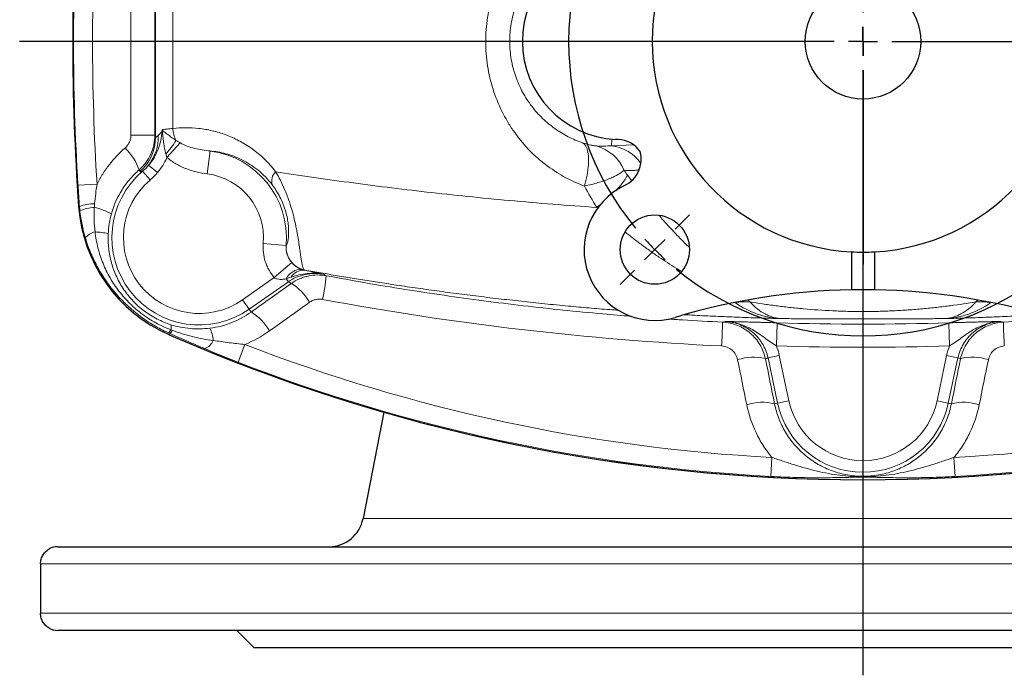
# Model space of a CAD drawing. Header units: millimetres. Extents: x -342 to 561, y -507 to 471.
# Tile 1 of 15: x -340 to -169, y -507 to -393. Entities that reach past the tile are written whole.
import ezdxf

# ---------------------------------------------------------------- set-up
doc = ezdxf.new("R2010")
doc.units = ezdxf.units.MM
doc.layers.add('FORMAT', color=7, linetype='Continuous')

# ---------------------------------------------------------------- blocks, each defined once
blk = doc.blocks.new('SW_CENTERMARKSYMBOL_2')
at = {"layer": 'FORMAT', "color": 0}
for p, q in [((0, 0), (0, 2.5)), ((-5, 0), (-146.1, 0)), ((0, 0), (-2.5, 0)), ((0, 0), (0, -2.5)), ((0, 0), (2.5, 0)), ((5, 0), (142.64, 0)), ((0, -5), (0, -109.77))]:
    blk.add_line(p, q, dxfattribs=at)
blk = doc.blocks.new('SW_CENTERMARKSYMBOL_3')
at = {"layer": 'FORMAT', "color": 0}
for p, q in [((-75.66, 3.54), (-78.14, 6.01)), ((3.54, 3.54), (6.01, 6.01)), ((-72.12, 0), (-73.89, 1.77)), ((-36.06, -31.06), (-36.06, 2.5)), ((0, 0), (1.77, 1.77)), ((-72.12, 0), (-70.36, -1.77)), ((0, 0), (-1.77, -1.77)), ((-68.59, -3.54), (-66.11, -6.01)), ((-3.54, -3.54), (-6.01, -6.01)), ((-36.06, -36.06), (-36.06, -33.56)), ((-41.06, -36.06), (-74.62, -36.06)), ((-36.06, -36.06), (-38.56, -36.06)), ((-36.06, -36.06), (-36.06, -38.56)), ((-36.06, -36.06), (-33.56, -36.06)), ((-31.06, -36.06), (2.5, -36.06)), ((-36.06, -41.06), (-36.06, -74.62)), ((-68.59, -68.59), (-66.11, -66.11)), ((-3.54, -68.59), (-6.01, -66.11)), ((-72.12, -72.12), (-70.36, -70.36)), ((0, -72.12), (-1.77, -70.36)), ((-72.12, -72.12), (-73.89, -73.89)), ((0, -72.12), (1.77, -73.89)), ((-75.66, -75.66), (-78.14, -78.14)), ((3.54, -75.66), (6.01, -78.14))]:
    blk.add_line(p, q, dxfattribs=at)
for start, end in [(50.6172, 129.3828), (132.1914, 135), (45, 47.8086), (135, 137.8086), (42.1914, 45), (140.6172, 219.3828), (320.6172, 39.3828), (222.1914, 225), (315, 317.8086), (225, 227.8086), (312.1914, 315), (230.6172, 309.3828)]:
    blk.add_arc((-36.06, -36.06), 51, start, end, dxfattribs=at)

msp = doc.modelspace()

# ---------------------------------------------------------------- linework, layer by layer
at = {"color": 8, "linetype": 'Continuous', "lineweight": 18}
for p, q in [((-316.55, -413.38), (-316.55, -380.16)), ((-313.54, -381.68), (-313.54, -411.85)), ((-312.28, -414.33), (-314.55, -416.86)), ((-237.55, -414.84), (-237.45, -413.7)), ((-307.09, -415.75), (-307.59, -419.72)), ((-237.55, -414.84), (-233.75, -414.69)), ((-319.22, -419.33), (-319.37, -419.02)), ((-318.76, -419.25), (-317.47, -420.77)), ((-317.72, -418.22), (-316.2, -419.5)), ((-234.76, -419.95), (-234.04, -420.94)), ((-326.66, -421.47), (-329.96, -421.68)), ((-329.85, -425.35), (-329.7, -425.34)), ((-329.85, -425.35), (-329.85, -425.35)), ((-239.93, -425.64), (-240.05, -425.52)), ((-293.89, -432.1), (-297.87, -431.75)), ((-293.89, -432.1), (-293.88, -432.1)), ((-292.93, -435.06), (-295.95, -437.68)), ((-290.67, -436.37), (-290.75, -436.4)), ((-301.44, -441.52), (-295.95, -437.68)), ((-293.51, -438.41), (-293.88, -437.88)), ((-287.43, -437.1), (-286.94, -437.36)), ((-293.51, -438.41), (-300.29, -443.15)), ((-300.29, -443.15), (-301.44, -441.52)), ((-213.87, -441.55), (-213.54, -441.9)), ((-174.05, -441.55), (-174.39, -441.9)), ((-300.29, -443.15), (-299.95, -443.64)), ((-216.09, -441.99), (-216.12, -441.97)), ((-218.29, -445.39), (-217.87, -445.26)), ((-208.97, -449.51), (-208.86, -445.51)), ((-178.96, -449.51), (-179.07, -445.51)), ((-169.64, -445.39), (-170.06, -445.26)), ((-314.14, -447.58), (-314.04, -447.36)), ((-314.14, -447.59), (-314.14, -447.58)), ((-301.05, -449.25), (-302.24, -452.33)), ((-210.42, -451.59), (-208.46, -451.17)), ((-208.75, -459.41), (-210.42, -451.59)), ((-208.46, -451.17), (-206.8, -459)), ((-179.47, -451.17), (-181.13, -459)), ((-177.51, -451.59), (-179.47, -451.17)), ((-179.18, -459.41), (-177.51, -451.59)), ((-208.75, -459.41), (-209.28, -459.52)), ((-208.75, -459.41), (-206.8, -459)), ((-179.18, -459.41), (-181.13, -459)), ((-179.18, -459.41), (-178.65, -459.52)), ((-209.73, -468.82), (-209.91, -472.11)), ((-178.2, -468.82), (-178.02, -472.11)), ((-193.97, -472.16), (-193.97, -472.22)), ((-107.35, -479.41), (-280.58, -479.41)), ((-51.47, -487.27), (-336.46, -487.27)), ((-336.46, -495.77), (-51.47, -495.77))]:
    msp.add_line(p, q, dxfattribs=at)
at = {"color": 7, "linetype": 'Continuous', "lineweight": 25}
for p, q in [((-236.37, -413.77), (-236.85, -413.75)), ((-195.97, -433.21), (-195.97, -439.79)), ((-193.97, -433.27), (-193.97, -439.77)), ((-191.97, -433.21), (-191.97, -439.79)), ((-276.99, -460.98), (-280.58, -479.41)), ((-333.47, -484.27), (-54.47, -484.27)), ((-336.46, -487.27), (-336.46, -495.77)), ((-54.47, -498.77), (-333.47, -498.77)), ((-302.47, -498.77), (-299.47, -501.77)), ((-88.47, -501.77), (-299.47, -501.77))]:
    msp.add_line(p, q, dxfattribs=at)
at = {"color": 8, "linetype": 'Continuous', "lineweight": 18, "flags": 128}
for points in [[(-316.66, -413.04), (-316.64, -413.11), (-316.55, -413.38)], [(-242.23, -421.82), (-242.1, -421.34), (-241.97, -420.86), (-241.86, -420.39), (-241.76, -419.92), (-241.68, -419.46), (-241.61, -419.01), (-241.56, -418.57), (-241.52, -418.14), (-241.5, -417.73), (-241.49, -417.33), (-241.5, -416.95), (-241.52, -416.59), (-241.56, -416.26), (-241.61, -415.94), (-241.68, -415.65), (-241.76, -415.38), (-241.86, -415.13), (-241.97, -414.92), (-242.09, -414.73), (-242.23, -414.57), (-242.37, -414.44), (-242.53, -414.33)], [(-239.54, -425.11), (-239.59, -425.15), (-240.05, -425.52)]]:
    msp.add_lwpolyline(points, dxfattribs=at)
at = {"color": 7, "linetype": 'Continuous', "lineweight": 25}
for centre, radius in [((-193.97, -396.77), 10), ((-230.03, -432.83), 6)]:
    msp.add_circle(centre, radius, dxfattribs=at)
for centre, radius, start, end in [((-193.97, -396.77), 36.5, 93.1411, 266.8589), ((-193.97, -396.77), 36.5, 273.1411, 86.8589), ((69.43, -396.77), 400.31, 175.9053, 184.0947), ((-235.97, -396.77), 17, 93, 267), ((-236.63, -418.76), 5, 36.1056, 87), ((-237.39, -417.23), 5, 295.2501, 16.3985), ((-230.03, -432.83), 12.25, 115.2501, 286.7602), ((-303.61, -423.47), 26.31, 184.0947, 246.4115), ((-193.97, -396.77), 36.5, 266.8589, 270), ((-193.97, -396.77), 36.5, 270, 273.1411), ((-193.97, -552.58), 112.81, 91.0159, 106.7602), ((-193.97, -552.58), 112.81, 90, 91.0159), ((-193.97, -552.58), 112.81, 88.9841, 90), ((-193.97, -552.58), 112.81, 73.2398, 88.9841), ((-193.97, -172.37), 300.31, 246.4115, 270), ((-193.97, -172.37), 300.31, 270, 293.5885), ((-286.47, -478.27), 6, 270, 349), ((-333.47, -487.27), 3, 90, 120.0294), ((-333.47, -495.77), 3, 240.0029, 270)]:
    msp.add_arc(centre, radius, start, end, dxfattribs=at)
at = {"color": 8, "linetype": 'Continuous', "lineweight": 18}
for centre, radius, start, end in [((69.43, -396.77), 400.31, 175.9053, 184.0947), ((69.43, -396.77), 400.17, 176.431, 183.569), ((69.43, -396.77), 396.87, 176.431, 183.569), ((-308.46, -411.61), 5.08, 182.6855, 206.957), ((-319.95, -553.41), 140.41, 88.6565, 90.3426), ((-324.54, -413.37), 7.99, 311.7818, 359.9304), ((-323.82, -413.45), 7.74, 322.0045, 2.6917), ((-324.54, -407.17), 13.37, 317.0344, 329.7049), ((-328.45, -422.2), 9.62, 19.3441, 46.3851), ((-308.97, -430.77), 15.13, 354.96, 82.902), ((-242.08, -421.93), 7.3, 22.8034, 74.7893), ((-238.42, -422.12), 7.33, 35.2119, 83.1466), ((-308.97, -430.77), 15.12, 130.3894, 305), ((-294.13, -420.95), 2.27, 134.6346, 198.4498), ((-308.97, -430.77), 13.12, 130.3894, 305), ((-308.97, -430.77), 11.14, 354.96, 82.902), ((-244.58, -414.55), 11.21, 313.9098, 331.1957), ((-303.61, -423.47), 26.31, 184.0947, 246.4115), ((-326.85, -433.88), 9, 91.4815, 108.4466), ((-326.8, -432.62), 7.11, 92.7253, 113.511), ((-330.26, -438.6), 13.45, 63.0691, 76.5811), ((-326.4, -432.59), 2.89, 102.2516, 142.3465), ((-327.23, -440.19), 10.42, 76.0811, 88.7972), ((-289.89, -432.45), 4, 174.9895, 258.8991), ((-291.37, -439.04), 2.76, 85.1823, 155.2976), ((-290.91, -438.88), 2.49, 86.316, 148.96), ((-326.15, -433.37), 39.41, 348.1612, 354.1869), ((-297.84, -446.51), 9.21, 29.6646, 58.2455), ((-214.48, -451.13), 9.28, 84.233, 100.0431), ((-173.45, -451.13), 9.28, 79.9569, 95.767), ((-304.74, -451.43), 9.15, 29.6043, 58.4653), ((-315.36, -446.04), 1.6, 311.0636, 335.4694), ((-315.36, -446.05), 1.86, 315.0336, 336.337), ((-315.39, -446.25), 1.56, 343.1087, 15.6003), ((-312.87, -449.18), 6.38, 5.7269, 25.5377), ((-364.5, -441.63), 146.26, 356.9091, 358.5277), ((-193.97, 58.73), 504.46, 268.3085, 271.6915), ((-23.43, -441.63), 146.26, 181.4723, 183.0909), ((-193.97, -172.37), 300.31, 246.4115, 293.5885), ((-308.78, -447.65), 2.43, 287.8825, 338.3993), ((-193.97, -172.37), 296.87, 248.8565, 266.9556), ((-193.97, 58.73), 508.46, 268.3085, 271.6915), ((-193.97, -172.37), 296.87, 273.0444, 291.1435), ((-212.98, -460.05), 8.6, 75.7679, 108.3342), ((-174.95, -460.05), 8.6, 71.6658, 104.2321), ((-193.97, -172.37), 300.17, 248.8565, 266.9556), ((-193.97, -172.37), 300.17, 273.0444, 291.1435), ((-211.4, -467.85), 8.59, 75.733, 108.352), ((-193.97, -456.27), 15.12, 192, 348), ((-193.97, -456.27), 13.12, 192, 348), ((-176.53, -467.85), 8.59, 71.648, 104.267)]:
    msp.add_arc(centre, radius, start, end, dxfattribs=at)
for centre, major_axis, ratio, start_param, end_param in [((-303.56, -395.72), (12.98, 17.67), 0.038842, 3.357565, 3.512946), ((-114.04, -55.41), (-253.72, 362.35), 0.942905, 2.067502, 2.06885), ((-358.08, 23.85), (516.21, 109.72), 0.942905, 4.797982, 4.798877), ((-29.85, 23.85), (516.21, -109.72), 0.942905, 4.625901, 4.626796)]:
    msp.add_ellipse(centre, major_axis=major_axis, ratio=ratio, start_param=start_param, end_param=end_param, dxfattribs=at)
for points, knots in [([(-242.23, -421.82), (-243.46, -421.37), (-244.64, -420.83), (-246.9, -419.57), (-247.99, -418.86), (-249.54, -417.66), (-250.05, -417.24), (-251.03, -416.35), (-251.51, -415.89), (-252.87, -414.46), (-253.7, -413.43), (-254.85, -411.79), (-255.21, -411.23), (-255.9, -410.06), (-256.22, -409.46), (-257.13, -407.62), (-257.64, -406.36), (-258.46, -403.75), (-258.78, -402.41), (-259.11, -400.33), (-259.19, -399.63), (-259.3, -398.23), (-259.33, -397.53), (-259.33, -395.41), (-259.23, -394.01), (-258.8, -391.23), (-258.49, -389.88), (-257.67, -387.26), (-257.16, -385.99), (-256.26, -384.14), (-255.93, -383.54), (-255.25, -382.37), (-254.89, -381.81), (-253.74, -380.16), (-252.91, -379.13), (-251.53, -377.67), (-251.05, -377.21), (-250.08, -376.32), (-249.58, -375.9), (-248.03, -374.7), (-246.94, -373.99), (-245.23, -373.03), (-244.64, -372.74), (-243.45, -372.19), (-242.85, -371.95), (-242.23, -371.72)], [0, 0, 0, 0, 0.0625, 0.0625, 0.125, 0.125, 0.15625, 0.15625, 0.1875, 0.1875, 0.25, 0.25, 0.28125, 0.28125, 0.3125, 0.3125, 0.375, 0.375, 0.4375, 0.4375, 0.46875, 0.46875, 0.5, 0.5, 0.5625, 0.5625, 0.625, 0.625, 0.6875, 0.6875, 0.71875, 0.71875, 0.75, 0.75, 0.8125, 0.8125, 0.84375, 0.84375, 0.875, 0.875, 0.9375, 0.9375, 0.96875, 0.96875, 1, 1, 1, 1]), ([(-242.53, -379.2), (-242.96, -379.35), (-243.39, -379.51), (-244.23, -379.87), (-244.64, -380.06), (-245.86, -380.68), (-246.63, -381.16), (-248.12, -382.21), (-248.83, -382.8), (-250.18, -384.1), (-250.8, -384.81), (-251.96, -386.32), (-252.48, -387.13), (-253.19, -388.43), (-253.4, -388.88), (-253.8, -389.79), (-253.99, -390.25), (-254.48, -391.67), (-254.73, -392.66), (-255.08, -394.71), (-255.17, -395.75), (-255.17, -397.33), (-255.14, -397.85), (-255.05, -398.89), (-254.98, -399.41), (-254.72, -400.94), (-254.46, -401.92), (-253.8, -403.81), (-253.4, -404.72), (-252.69, -406.02), (-252.44, -406.44), (-251.91, -407.25), (-251.63, -407.64), (-250.77, -408.77), (-250.15, -409.46), (-248.81, -410.75), (-248.09, -411.34), (-246.6, -412.4), (-245.83, -412.87), (-244.23, -413.69), (-243.39, -414.04), (-242.53, -414.33)], [0, 0, 0, 0, 0.03125, 0.03125, 0.0625, 0.0625, 0.125, 0.125, 0.1875, 0.1875, 0.25, 0.25, 0.3125, 0.3125, 0.34375, 0.34375, 0.375, 0.375, 0.4375, 0.4375, 0.5, 0.5, 0.53125, 0.53125, 0.5625, 0.5625, 0.625, 0.625, 0.6875, 0.6875, 0.71875, 0.71875, 0.75, 0.75, 0.8125, 0.8125, 0.875, 0.875, 0.9375, 0.9375, 1, 1, 1, 1]), ([(-317.72, -418.22), (-317.37, -417.81), (-317.06, -417.38), (-316.51, -416.45), (-316.27, -415.98), (-315.88, -414.99), (-315.73, -414.48), (-315.5, -413.43), (-315.43, -412.9), (-315.4, -412.37)], [0, 0, 0, 0, 0.25, 0.25, 0.5, 0.5, 0.75, 0.75, 1, 1, 1, 1]), ([(-314.75, -416.28), (-314.85, -415.95), (-314.93, -415.6), (-315.04, -414.92), (-315.09, -414.58), (-315.17, -413.9), (-315.21, -413.56), (-315.27, -413.05), (-315.29, -412.88), (-315.32, -412.63), (-315.33, -412.54), (-315.35, -412.37), (-315.36, -412.28), (-315.37, -412.2)], [0, 0, 0, 0, 0.25, 0.25, 0.5, 0.5, 0.75, 0.75, 0.875, 0.875, 0.9375, 0.9375, 1, 1, 1, 1]), ([(-315.27, -412.05), (-315.28, -412.06), (-315.29, -412.07), (-315.31, -412.1), (-315.31, -412.11), (-315.32, -412.13), (-315.32, -412.14), (-315.32, -412.17), (-315.32, -412.17), (-315.31, -412.2), (-315.3, -412.21), (-315.26, -412.26), (-315.22, -412.29), (-315.11, -412.38), (-315.03, -412.45), (-314.78, -412.64), (-314.59, -412.78), (-314.19, -413.07), (-313.97, -413.23), (-313.51, -413.56), (-313.25, -413.73), (-312.99, -413.92)], [0, 0, 0, 0, 0.015625, 0.015625, 0.03125, 0.03125, 0.039063, 0.039063, 0.046875, 0.046875, 0.0625, 0.0625, 0.125, 0.125, 0.25, 0.25, 0.5, 0.5, 0.75, 0.75, 1, 1, 1, 1]), ([(-315.27, -412.05), (-315.04, -412.02), (-314.78, -411.98), (-314.2, -411.91), (-313.88, -411.88), (-313.54, -411.85)], [0, 0, 0, 0, 0.5, 0.5, 1, 1, 1, 1]), ([(-313.54, -411.85), (-312.06, -411.68), (-310.55, -411.67), (-308.24, -411.93), (-307.47, -412.06), (-305.92, -412.43), (-305.14, -412.66), (-303.6, -413.23), (-302.84, -413.57), (-301.69, -414.17), (-301.31, -414.39), (-300.56, -414.85), (-300.18, -415.1), (-299.08, -415.9), (-298.36, -416.49), (-296.99, -417.8), (-296.34, -418.53), (-295.72, -419.34)], [0, 0, 0, 0, 0.25, 0.25, 0.375, 0.375, 0.5, 0.5, 0.625, 0.625, 0.6875, 0.6875, 0.75, 0.75, 0.875, 0.875, 1, 1, 1, 1]), ([(-321.81, -415.24), (-321.65, -415.1), (-321.51, -414.94), (-321.25, -414.6), (-321.15, -414.42), (-320.97, -414.04), (-320.91, -413.84), (-320.82, -413.42), (-320.79, -413.22), (-320.79, -413)], [0, 0, 0, 0, 0.25, 0.25, 0.5, 0.5, 0.75, 0.75, 1, 1, 1, 1]), ([(-316.66, -413.04), (-316.66, -413.61), (-316.72, -414.16), (-316.96, -415.26), (-317.14, -415.81), (-317.6, -416.83), (-317.88, -417.31), (-318.39, -417.99), (-318.57, -418.21), (-318.95, -418.63), (-319.15, -418.83), (-319.37, -419.02)], [0, 0, 0, 0, 0.25, 0.25, 0.5, 0.5, 0.75, 0.75, 0.875, 0.875, 1, 1, 1, 1]), ([(-316.55, -413.38), (-316.54, -413.43), (-316.5, -413.42), (-316.34, -413.32), (-316.23, -413.22), (-316.09, -413.09)], [0, 0, 0, 0, 0.5, 0.5, 1, 1, 1, 1]), ([(-312.28, -414.33), (-311.89, -414.57), (-311.47, -414.76), (-310.61, -415.07), (-310.18, -415.2), (-308.87, -415.52), (-307.98, -415.65), (-307.09, -415.75)], [0, 0, 0, 0, 0.25, 0.25, 0.5, 0.5, 1, 1, 1, 1]), ([(-242.53, -414.33), (-241.99, -414.52), (-241.5, -414.65), (-240.89, -414.78), (-240.7, -414.82), (-240.39, -414.86), (-240.26, -414.88), (-240.16, -414.88)], [0, 0, 0, 0, 0.5, 0.5, 0.75, 0.75, 1, 1, 1, 1]), ([(-326.66, -421.47), (-326.36, -420.88), (-326.04, -420.31), (-325.33, -419.19), (-324.94, -418.64), (-323.72, -417.07), (-322.81, -416.11), (-321.81, -415.24)], [0, 0, 0, 0, 0.25, 0.25, 0.5, 0.5, 1, 1, 1, 1]), ([(-296.28, -421.67), (-297.07, -420.62), (-297.92, -419.77), (-299.25, -418.68), (-299.71, -418.36), (-300.63, -417.77), (-301.1, -417.5), (-302.49, -416.81), (-303.42, -416.47), (-305.27, -415.97), (-306.19, -415.82), (-307.09, -415.75)], [0, 0, 0, 0, 0.25, 0.25, 0.375, 0.375, 0.5, 0.5, 0.75, 0.75, 1, 1, 1, 1]), ([(-314.55, -416.86), (-314.76, -417.34), (-315.01, -417.8), (-315.56, -418.68), (-315.86, -419.1), (-316.2, -419.5)], [0, 0, 0, 0, 0.5, 0.5, 1, 1, 1, 1]), ([(-307.59, -419.72), (-308.22, -419.64), (-308.85, -419.52), (-310.08, -419.23), (-310.68, -419.04), (-311.57, -418.7), (-311.86, -418.57), (-312.44, -418.3), (-312.72, -418.15), (-313.55, -417.66), (-314.07, -417.29), (-314.55, -416.86)], [0, 0, 0, 0, 0.25, 0.25, 0.5, 0.5, 0.625, 0.625, 0.75, 0.75, 1, 1, 1, 1]), ([(-319.37, -419.02), (-319.94, -419.51), (-320.47, -420.05), (-321.21, -420.91), (-321.45, -421.21), (-321.9, -421.82), (-322.12, -422.14), (-323.14, -423.74), (-323.75, -425.12), (-324.16, -426.61)], [0, 0, 0, 0, 0.25, 0.25, 0.375, 0.375, 0.5, 0.5, 1, 1, 1, 1]), ([(-295.72, -419.34), (-295.15, -420.3), (-294.63, -421.32), (-294.04, -422.71), (-293.92, -423), (-293.7, -423.56), (-293.6, -423.85), (-293.29, -424.71), (-293.1, -425.3), (-292.77, -426.44), (-292.62, -427), (-292.36, -428.1), (-292.24, -428.63), (-292.09, -429.38), (-292.05, -429.62), (-291.96, -430.1), (-291.92, -430.33), (-291.81, -431), (-291.74, -431.41), (-291.63, -432.18), (-291.58, -432.54), (-291.49, -433.21), (-291.44, -433.51), (-291.36, -434.07), (-291.33, -434.32), (-291.25, -434.79), (-291.22, -434.99), (-291.11, -435.54), (-291.03, -435.82), (-290.86, -436.21), (-290.77, -436.33), (-290.67, -436.37)], [0, 0, 0, 0, 0.125, 0.125, 0.15625, 0.15625, 0.1875, 0.1875, 0.25, 0.25, 0.3125, 0.3125, 0.375, 0.375, 0.40625, 0.40625, 0.4375, 0.4375, 0.5, 0.5, 0.5625, 0.5625, 0.625, 0.625, 0.6875, 0.6875, 0.75, 0.75, 0.875, 0.875, 1, 1, 1, 1]), ([(-295.72, -419.34), (-291.64, -419.97), (-287.42, -420.59), (-278.7, -421.76), (-274.2, -422.33), (-264.91, -423.39), (-260.12, -423.88), (-252.72, -424.55), (-250.21, -424.77), (-245.16, -425.17), (-242.61, -425.35), (-240.05, -425.52)], [0, 0, 0, 0, 0.25, 0.25, 0.5, 0.5, 0.75, 0.75, 0.875, 0.875, 1, 1, 1, 1]), ([(-235.35, -419.1), (-235.47, -419.21), (-235.61, -419.32), (-235.95, -419.56), (-236.14, -419.68), (-236.57, -419.93), (-236.8, -420.05), (-237.31, -420.29), (-237.59, -420.42), (-238.49, -420.79), (-239.15, -421.02), (-240.6, -421.45), (-241.4, -421.65), (-242.23, -421.82)], [0, 0, 0, 0, 0.125, 0.125, 0.25, 0.25, 0.375, 0.375, 0.5, 0.5, 0.75, 0.75, 1, 1, 1, 1]), ([(-232.75, -419.07), (-233.01, -419.08), (-233.57, -419.11), (-234.43, -419.13), (-235.05, -419.11), (-235.35, -419.1)], [0, 0, 0, 0, 0.305555, 0.652778, 1, 1, 1, 1]), ([(-293.88, -432.1), (-293.85, -432.09), (-293.81, -432.05), (-293.74, -431.88), (-293.69, -431.76), (-293.61, -431.43), (-293.57, -431.22), (-293.51, -430.68), (-293.48, -430.36), (-293.47, -429.75), (-293.47, -429.52), (-293.49, -429.03), (-293.51, -428.76), (-293.57, -428.15), (-293.62, -427.82), (-293.76, -427.1), (-293.85, -426.69), (-294.03, -426.07), (-294.09, -425.86), (-294.24, -425.43), (-294.32, -425.21), (-294.58, -424.57), (-294.76, -424.15), (-295.18, -423.35), (-295.39, -422.98), (-295.82, -422.3), (-296.05, -421.97), (-296.28, -421.67)], [0, 0, 0, 0, 0.125, 0.125, 0.25, 0.25, 0.375, 0.375, 0.5, 0.5, 0.5625, 0.5625, 0.625, 0.625, 0.6875, 0.6875, 0.75, 0.75, 0.78125, 0.78125, 0.8125, 0.8125, 0.875, 0.875, 0.9375, 0.9375, 1, 1, 1, 1]), ([(-229.32, -426.88), (-229.06, -427.18), (-228.46, -427.87), (-227.51, -428.92), (-226.46, -430.03), (-225.33, -431.2), (-224.52, -432.01), (-224.06, -432.44), (-224.05, -432.45)], [0, 0, 0, 0, 0.1558122, 0.3538572, 0.5519076, 0.7497555, 0.9925843, 1, 1, 1, 1]), ([(-327.01, -429.77), (-326.9, -430.71), (-326.73, -431.63), (-326.27, -433.44), (-325.98, -434.33), (-325.45, -435.63), (-325.26, -436.06), (-324.85, -436.91), (-324.63, -437.33), (-323.92, -438.55), (-323.41, -439.32), (-322.55, -440.43), (-322.25, -440.79), (-321.63, -441.5), (-321.3, -441.84), (-320.29, -442.83), (-319.58, -443.44), (-318.08, -444.55), (-317.3, -445.06), (-316.06, -445.74), (-315.64, -445.95), (-314.78, -446.35), (-314.34, -446.53), (-313.9, -446.7)], [0, 0, 0, 0, 0.125, 0.125, 0.25, 0.25, 0.3125, 0.3125, 0.375, 0.375, 0.5, 0.5, 0.5625, 0.5625, 0.625, 0.625, 0.75, 0.75, 0.875, 0.875, 0.9375, 0.9375, 1, 1, 1, 1]), ([(-225.38, -436.62), (-225.7, -436.43), (-226.53, -435.93), (-227.84, -435.09), (-229.36, -434.1), (-230.88, -433.04), (-232.42, -431.92), (-233.85, -430.83), (-234.76, -430.1), (-235.17, -429.77)], [0, 0, 0, 0, 0.094419, 0.242057, 0.389372, 0.547897, 0.706723, 0.865692, 1, 1, 1, 1]), ([(-314.31, -447.24), (-315.17, -446.85), (-316.01, -446.42), (-317.64, -445.45), (-318.42, -444.93), (-320.67, -443.26), (-322.04, -441.99), (-323.6, -440.22), (-323.9, -439.85), (-324.48, -439.12), (-324.76, -438.74), (-325.56, -437.59), (-326.05, -436.81), (-326.95, -435.18), (-327.36, -434.34), (-328.09, -432.61), (-328.41, -431.72), (-328.68, -430.83)], [0, 0, 0, 0, 0.125, 0.125, 0.25, 0.25, 0.5, 0.5, 0.5625, 0.5625, 0.625, 0.625, 0.75, 0.75, 0.875, 0.875, 1, 1, 1, 1]), ([(-324.72, -430.07), (-324.76, -430.94), (-324.73, -431.8), (-324.54, -433.49), (-324.38, -434.33), (-323.92, -435.98), (-323.62, -436.78), (-322.9, -438.32), (-322.49, -439.06), (-321.76, -440.13), (-321.5, -440.47), (-320.97, -441.14), (-320.68, -441.46), (-319.8, -442.39), (-319.16, -442.96), (-318.12, -443.73), (-317.76, -443.98), (-317.03, -444.44), (-316.65, -444.65), (-315.51, -445.24), (-314.71, -445.57), (-313.89, -445.83)], [0, 0, 0, 0, 0.125, 0.125, 0.25, 0.25, 0.375, 0.375, 0.5, 0.5, 0.5625, 0.5625, 0.625, 0.625, 0.75, 0.75, 0.8125, 0.8125, 0.875, 0.875, 1, 1, 1, 1]), ([(-295.95, -437.68), (-296.31, -437.27), (-296.61, -436.84), (-297, -436.14), (-297.12, -435.9), (-297.34, -435.41), (-297.43, -435.16), (-297.68, -434.4), (-297.79, -433.88), (-297.91, -432.82), (-297.92, -432.28), (-297.87, -431.75)], [0, 0, 0, 0, 0.25, 0.25, 0.375, 0.375, 0.5, 0.5, 0.75, 0.75, 1, 1, 1, 1]), ([(-293.89, -432.1), (-293.91, -432.37), (-293.91, -432.64), (-293.85, -433.17), (-293.79, -433.43), (-293.63, -433.93), (-293.52, -434.18), (-293.26, -434.64), (-293.11, -434.86), (-292.93, -435.06)], [0, 0, 0, 0, 0.25, 0.25, 0.5, 0.5, 0.75, 0.75, 1, 1, 1, 1]), ([(-292.93, -435.06), (-292.85, -435.15), (-292.77, -435.24), (-292.61, -435.4), (-292.53, -435.47), (-292.36, -435.61), (-292.28, -435.68), (-292.12, -435.79), (-292.04, -435.84), (-291.82, -435.99), (-291.67, -436.06), (-291.39, -436.19), (-291.26, -436.24), (-291.14, -436.29)], [0, 0, 0, 0, 0.125, 0.125, 0.25, 0.25, 0.375, 0.375, 0.5, 0.5, 0.75, 0.75, 1, 1, 1, 1]), ([(-290.75, -436.4), (-290.12, -436.53), (-289.54, -436.65), (-288.46, -436.88), (-287.94, -436.99), (-287.43, -437.1)], [0, 0, 0, 0, 0.5, 0.5, 1, 1, 1, 1]), ([(-236.3, -443.34), (-236.81, -443.3), (-238.54, -443.17), (-241.44, -442.93), (-245.2, -442.59), (-249.1, -442.21), (-253.15, -441.78), (-257.14, -441.33), (-261.07, -440.86), (-264.93, -440.37), (-268.74, -439.85), (-272.48, -439.32), (-275.94, -438.81), (-279.15, -438.31), (-282.11, -437.84), (-285.02, -437.35), (-287.88, -436.87), (-289.74, -436.54), (-290.67, -436.37)], [0, 0, 0, 0, 0.025587, 0.085843, 0.146075, 0.216174, 0.286297, 0.35642, 0.42652, 0.496618, 0.56674, 0.636861, 0.70696, 0.765554, 0.824169, 0.882791, 0.941406, 1, 1, 1, 1]), ([(-293.88, -437.88), (-294.22, -437.95), (-294.57, -437.99), (-295.1, -437.98), (-295.28, -437.96), (-295.63, -437.87), (-295.81, -437.79), (-295.95, -437.68)], [0, 0, 0, 0, 0.5, 0.5, 0.75, 0.75, 1, 1, 1, 1]), ([(-287.43, -437.1), (-287.69, -437.05), (-287.96, -437.01), (-288.49, -436.97), (-288.76, -436.96), (-289.56, -436.97), (-290.08, -437.03), (-291.12, -437.25), (-291.64, -437.42), (-292.61, -437.84), (-293.07, -438.1), (-293.51, -438.41)], [0, 0, 0, 0, 0.125, 0.125, 0.25, 0.25, 0.5, 0.5, 0.75, 0.75, 1, 1, 1, 1]), ([(-293.04, -437.6), (-292.14, -437.29), (-291.22, -437.07), (-289.81, -436.93), (-289.33, -436.91), (-288.61, -436.94), (-288.38, -436.96), (-288.02, -437), (-287.9, -437.02), (-287.66, -437.06), (-287.55, -437.08), (-287.43, -437.1)], [0, 0, 0, 0, 0.5, 0.5, 0.75, 0.75, 0.875, 0.875, 0.9375, 0.9375, 1, 1, 1, 1]), ([(-292.99, -438.68), (-292.55, -438.37), (-292.1, -438.11), (-291.37, -437.79), (-291.13, -437.7), (-290.62, -437.54), (-290.36, -437.47), (-289.59, -437.3), (-289.06, -437.23), (-288, -437.22), (-287.47, -437.26), (-286.94, -437.36)], [0, 0, 0, 0, 0.25, 0.25, 0.375, 0.375, 0.5, 0.5, 0.75, 0.75, 1, 1, 1, 1]), ([(-286.94, -437.36), (-284.68, -437.77), (-280.15, -438.6), (-273.35, -439.73), (-266.52, -440.76), (-259.69, -441.71), (-252.83, -442.56), (-245.94, -443.31), (-239.7, -443.92), (-235.74, -444.24), (-234.1, -444.37)], [0, 0, 0, 0, 0.129382, 0.258783, 0.38819, 0.517591, 0.646973, 0.776974, 0.906994, 1, 1, 1, 1]), ([(-287.58, -441.45), (-287.77, -441.42), (-287.98, -441.4), (-288.37, -441.41), (-288.57, -441.43), (-288.95, -441.52), (-289.14, -441.58), (-289.5, -441.74), (-289.67, -441.84), (-289.84, -441.95)], [0, 0, 0, 0, 0.25, 0.25, 0.5, 0.5, 0.75, 0.75, 1, 1, 1, 1]), ([(-218.45, -449.52), (-230.06, -448.96), (-241.63, -448.01), (-264.67, -445.32), (-276.15, -443.59), (-287.58, -441.45)], [0, 0, 0, 0, 0.5, 0.5, 1, 1, 1, 1]), ([(-216.09, -441.99), (-214.87, -442.87), (-213.61, -443.53), (-211.96, -444.1), (-211.63, -444.21), (-210.96, -444.39), (-210.62, -444.47), (-209.94, -444.6), (-209.6, -444.65), (-209.09, -444.71), (-208.91, -444.73), (-208.57, -444.75), (-208.4, -444.77), (-208.22, -444.77)], [0, 0, 0, 0, 0.5, 0.5, 0.625, 0.625, 0.75, 0.75, 0.875, 0.875, 0.9375, 0.9375, 1, 1, 1, 1]), ([(-213.54, -441.9), (-212.83, -442.01), (-212.09, -442.13), (-210.6, -442.34), (-209.85, -442.45), (-208.3, -442.65), (-207.52, -442.74), (-205.92, -442.92), (-205.1, -443), (-202.62, -443.23), (-200.93, -443.35), (-198.33, -443.47), (-197.46, -443.5), (-195.7, -443.55), (-194.82, -443.56), (-193.06, -443.56), (-192.18, -443.55), (-190.43, -443.5), (-189.56, -443.47), (-187.83, -443.39), (-186.97, -443.34), (-185.27, -443.22), (-184.44, -443.15), (-182.79, -443), (-181.98, -442.92), (-180.38, -442.74), (-179.59, -442.64), (-177.27, -442.34), (-175.8, -442.13), (-174.39, -441.9)], [0, 0, 0, 0, 0.0625, 0.0625, 0.125, 0.125, 0.1875, 0.1875, 0.25, 0.25, 0.375, 0.375, 0.4375, 0.4375, 0.5, 0.5, 0.5625, 0.5625, 0.625, 0.625, 0.6875, 0.6875, 0.75, 0.75, 0.8125, 0.8125, 0.875, 0.875, 1, 1, 1, 1]), ([(-213.54, -441.9), (-212.68, -442.81), (-211.8, -443.5), (-210.69, -444.09), (-210.46, -444.2), (-210.01, -444.39), (-209.79, -444.47), (-209.34, -444.6), (-209.11, -444.65), (-208.78, -444.71), (-208.67, -444.73), (-208.45, -444.76), (-208.33, -444.77), (-208.22, -444.77)], [0, 0, 0, 0, 0.5, 0.5, 0.625, 0.625, 0.75, 0.75, 0.875, 0.875, 0.9375, 0.9375, 1, 1, 1, 1]), ([(-174.39, -441.9), (-175.25, -442.81), (-176.13, -443.5), (-177.24, -444.09), (-177.47, -444.2), (-177.92, -444.39), (-178.14, -444.47), (-178.59, -444.6), (-178.82, -444.65), (-179.15, -444.71), (-179.26, -444.73), (-179.48, -444.76), (-179.6, -444.77), (-179.71, -444.77)], [0, 0, 0, 0, 0.5, 0.5, 0.625, 0.625, 0.75, 0.75, 0.875, 0.875, 0.9375, 0.9375, 1, 1, 1, 1]), ([(-171.84, -441.99), (-173.06, -442.87), (-174.32, -443.53), (-175.97, -444.1), (-176.3, -444.21), (-176.97, -444.39), (-177.31, -444.47), (-177.99, -444.6), (-178.33, -444.65), (-178.84, -444.71), (-179.02, -444.73), (-179.36, -444.75), (-179.53, -444.77), (-179.71, -444.77)], [0, 0, 0, 0, 0.5, 0.5, 0.625, 0.625, 0.75, 0.75, 0.875, 0.875, 0.9375, 0.9375, 1, 1, 1, 1]), ([(-307.11, -446.43), (-306.46, -446.35), (-305.82, -446.23), (-304.55, -445.91), (-303.93, -445.71), (-302.13, -445), (-301.01, -444.39), (-299.95, -443.64)], [0, 0, 0, 0, 0.25, 0.25, 0.5, 0.5, 1, 1, 1, 1]), ([(-227.64, -444.84), (-226.83, -444.9), (-223.71, -445.12), (-220.59, -445.28), (-218.29, -445.39)], [0, 0, 0, 0, 0.259928, 1, 1, 1, 1]), ([(-208.22, -444.77), (-209.48, -444.74), (-212, -444.67), (-215.75, -444.54), (-219.47, -444.38), (-222.52, -444.24), (-224.31, -444.13), (-224.87, -444.1)], [0, 0, 0, 0, 0.223993, 0.448069, 0.672174, 0.896251, 1, 1, 1, 1]), ([(-179.71, -444.77), (-180.63, -444.78), (-181.6, -444.79), (-183.14, -444.79), (-183.67, -444.8), (-184.76, -444.8), (-185.33, -444.8), (-186.51, -444.81), (-187.11, -444.81), (-188.37, -444.81), (-189.01, -444.82), (-190.37, -444.82), (-191.06, -444.82), (-192.12, -444.82), (-192.48, -444.82), (-193.2, -444.82), (-193.57, -444.82), (-194.66, -444.82), (-195.38, -444.82), (-196.45, -444.82), (-196.81, -444.82), (-197.5, -444.82), (-197.84, -444.82), (-198.85, -444.82), (-199.5, -444.81), (-200.77, -444.81), (-201.38, -444.81), (-203.15, -444.8), (-204.24, -444.8), (-205.8, -444.79), (-206.3, -444.79), (-207.28, -444.78), (-207.76, -444.78), (-208.22, -444.77)], [0, 0, 0, 0, 0.125, 0.125, 0.1875, 0.1875, 0.25, 0.25, 0.3125, 0.3125, 0.375, 0.375, 0.4375, 0.4375, 0.46875, 0.46875, 0.5, 0.5, 0.5625, 0.5625, 0.59375, 0.59375, 0.625, 0.625, 0.6875, 0.6875, 0.75, 0.75, 0.875, 0.875, 0.9375, 0.9375, 1, 1, 1, 1]), ([(-179.71, -444.77), (-178.45, -444.74), (-175.93, -444.67), (-172.18, -444.54), (-168.46, -444.38), (-165.41, -444.24), (-163.61, -444.13), (-163.03, -444.1)], [0, 0, 0, 0, 0.223684, 0.447452, 0.671248, 0.895017, 1, 1, 1, 1]), ([(-160.29, -444.84), (-161.1, -444.9), (-164.22, -445.12), (-167.34, -445.28), (-169.64, -445.39)], [0, 0, 0, 0, 0.259928, 1, 1, 1, 1]), ([(-313.89, -445.83), (-313.34, -446.01), (-312.78, -446.15), (-311.66, -446.37), (-311.09, -446.45), (-309.4, -446.6), (-308.27, -446.58), (-307.11, -446.43)], [0, 0, 0, 0, 0.25, 0.25, 0.5, 0.5, 1, 1, 1, 1]), ([(-313.65, -446.8), (-312.5, -447.23), (-311.33, -447.6), (-309.55, -448.05), (-308.95, -448.18), (-307.74, -448.4), (-307.13, -448.49), (-306.52, -448.55)], [0, 0, 0, 0, 0.5, 0.5, 0.75, 0.75, 1, 1, 1, 1]), ([(-218.29, -445.39), (-217.4, -445.43), (-216.55, -445.62), (-214.91, -446.27), (-214.17, -446.72), (-212.83, -447.86), (-212.26, -448.53), (-211.37, -450.05), (-211.05, -450.86), (-210.87, -451.72)], [0, 0, 0, 0, 0.25, 0.25, 0.5, 0.5, 0.75, 0.75, 1, 1, 1, 1]), ([(-208.86, -445.51), (-209.8, -445.48), (-210.7, -445.45), (-211.79, -445.42), (-212.01, -445.42), (-212.43, -445.41), (-212.64, -445.4), (-213.24, -445.38), (-213.63, -445.37), (-214.37, -445.35), (-214.73, -445.34), (-215.41, -445.33), (-215.74, -445.32), (-216.37, -445.3), (-216.68, -445.29), (-217.13, -445.28), (-217.28, -445.28), (-217.5, -445.27), (-217.58, -445.27), (-217.72, -445.27), (-217.8, -445.27), (-217.87, -445.26)], [0, 0, 0, 0, 0.25, 0.25, 0.3125, 0.3125, 0.375, 0.375, 0.5, 0.5, 0.625, 0.625, 0.75, 0.75, 0.875, 0.875, 0.9375, 0.9375, 0.96875, 0.96875, 1, 1, 1, 1]), ([(-208.97, -449.51), (-209.34, -449.29), (-209.69, -449.05), (-210.38, -448.57), (-210.71, -448.32), (-211.39, -447.82), (-211.72, -447.58), (-212.41, -447.12), (-212.77, -446.89), (-213.49, -446.49), (-213.86, -446.3), (-214.62, -445.96), (-215.01, -445.82), (-215.81, -445.57), (-216.21, -445.47), (-216.83, -445.36), (-217.04, -445.34), (-217.45, -445.29), (-217.66, -445.27), (-217.87, -445.26)], [0, 0, 0, 0, 0.125, 0.125, 0.25, 0.25, 0.375, 0.375, 0.5, 0.5, 0.625, 0.625, 0.75, 0.75, 0.875, 0.875, 0.9375, 0.9375, 1, 1, 1, 1]), ([(-210.42, -451.59), (-210.51, -451.16), (-210.64, -450.73), (-210.96, -449.92), (-211.15, -449.53), (-211.49, -448.96), (-211.61, -448.78), (-211.86, -448.42), (-212, -448.25), (-212.42, -447.75), (-212.73, -447.44), (-213.23, -447.02), (-213.4, -446.88), (-213.76, -446.63), (-213.94, -446.51), (-214.51, -446.17), (-214.9, -445.98), (-215.71, -445.66), (-216.13, -445.53), (-216.99, -445.34), (-217.43, -445.29), (-217.87, -445.26)], [0, 0, 0, 0, 0.125, 0.125, 0.25, 0.25, 0.3125, 0.3125, 0.375, 0.375, 0.5, 0.5, 0.5625, 0.5625, 0.625, 0.625, 0.75, 0.75, 0.875, 0.875, 1, 1, 1, 1]), ([(-179.07, -445.51), (-178.13, -445.48), (-177.23, -445.45), (-176.14, -445.42), (-175.92, -445.42), (-175.5, -445.41), (-175.29, -445.4), (-174.69, -445.38), (-174.3, -445.37), (-173.56, -445.35), (-173.2, -445.34), (-172.52, -445.33), (-172.19, -445.32), (-171.56, -445.3), (-171.25, -445.29), (-170.8, -445.28), (-170.65, -445.28), (-170.43, -445.27), (-170.35, -445.27), (-170.21, -445.27), (-170.13, -445.27), (-170.06, -445.26)], [0, 0, 0, 0, 0.25, 0.25, 0.3125, 0.3125, 0.375, 0.375, 0.5, 0.5, 0.625, 0.625, 0.75, 0.75, 0.875, 0.875, 0.9375, 0.9375, 0.96875, 0.96875, 1, 1, 1, 1]), ([(-178.96, -449.51), (-178.59, -449.29), (-178.24, -449.05), (-177.55, -448.57), (-177.22, -448.32), (-176.54, -447.82), (-176.21, -447.58), (-175.52, -447.12), (-175.16, -446.89), (-174.44, -446.49), (-174.07, -446.3), (-173.31, -445.96), (-172.92, -445.82), (-172.12, -445.57), (-171.72, -445.47), (-171.1, -445.36), (-170.89, -445.34), (-170.48, -445.29), (-170.27, -445.27), (-170.06, -445.26)], [0, 0, 0, 0, 0.125, 0.125, 0.25, 0.25, 0.375, 0.375, 0.5, 0.5, 0.625, 0.625, 0.75, 0.75, 0.875, 0.875, 0.9375, 0.9375, 1, 1, 1, 1]), ([(-177.51, -451.59), (-177.42, -451.16), (-177.29, -450.73), (-176.97, -449.92), (-176.78, -449.53), (-176.44, -448.96), (-176.32, -448.78), (-176.07, -448.42), (-175.93, -448.25), (-175.51, -447.75), (-175.2, -447.44), (-174.7, -447.02), (-174.53, -446.88), (-174.17, -446.63), (-173.99, -446.51), (-173.42, -446.17), (-173.03, -445.98), (-172.22, -445.66), (-171.8, -445.53), (-170.94, -445.34), (-170.5, -445.29), (-170.06, -445.26)], [0, 0, 0, 0, 0.125, 0.125, 0.25, 0.25, 0.3125, 0.3125, 0.375, 0.375, 0.5, 0.5, 0.5625, 0.5625, 0.625, 0.625, 0.75, 0.75, 0.875, 0.875, 1, 1, 1, 1]), ([(-169.64, -445.39), (-170.53, -445.43), (-171.38, -445.62), (-173.02, -446.27), (-173.76, -446.72), (-175.1, -447.86), (-175.67, -448.53), (-176.56, -450.05), (-176.88, -450.86), (-177.06, -451.72)], [0, 0, 0, 0, 0.25, 0.25, 0.5, 0.5, 0.75, 0.75, 1, 1, 1, 1]), ([(-308.03, -449.97), (-308.53, -449.75), (-309.02, -449.54), (-310.02, -449.11), (-310.52, -448.9), (-312.02, -448.25), (-313.03, -447.81), (-314.04, -447.36)], [0, 0, 0, 0, 0.25, 0.25, 0.5, 0.5, 1, 1, 1, 1]), ([(-306.52, -448.55), (-305.61, -448.7), (-304.7, -448.83), (-302.88, -449.06), (-301.97, -449.16), (-301.05, -449.25)], [0, 0, 0, 0, 0.5, 0.5, 1, 1, 1, 1]), ([(-215.69, -451.9), (-215.75, -451.58), (-215.87, -451.27), (-216.2, -450.7), (-216.4, -450.45), (-216.9, -450.02), (-217.18, -449.85), (-217.8, -449.6), (-218.12, -449.54), (-218.45, -449.52)], [0, 0, 0, 0, 0.25, 0.25, 0.5, 0.5, 0.75, 0.75, 1, 1, 1, 1]), ([(-172.24, -451.9), (-172.18, -451.58), (-172.06, -451.27), (-171.73, -450.7), (-171.53, -450.45), (-171.03, -450.02), (-170.75, -449.85), (-170.13, -449.6), (-169.81, -449.54), (-169.48, -449.52)], [0, 0, 0, 0, 0.25, 0.25, 0.5, 0.5, 0.75, 0.75, 1, 1, 1, 1]), ([(-209.73, -468.82), (-210.28, -468.16), (-210.78, -467.47), (-211.48, -466.39), (-211.7, -466.02), (-212.12, -465.27), (-212.31, -464.9), (-213.23, -462.98), (-213.77, -461.38), (-214.11, -459.7)], [0, 0, 0, 0, 0.25, 0.25, 0.375, 0.375, 0.5, 0.5, 1, 1, 1, 1]), ([(-209.28, -459.52), (-209.11, -460.4), (-208.86, -461.24), (-208.23, -462.88), (-207.85, -463.68), (-207.16, -464.83), (-206.92, -465.21), (-206.4, -465.93), (-206.12, -466.28), (-205.26, -467.29), (-204.62, -467.91), (-203.23, -469.06), (-202.49, -469.57), (-200.94, -470.46), (-200.12, -470.84), (-198.41, -471.46), (-197.54, -471.69), (-195.77, -472), (-194.88, -472.08), (-193.05, -472.08), (-192.15, -472), (-190.82, -471.76), (-190.38, -471.67), (-189.51, -471.43), (-189.07, -471.3), (-187.8, -470.84), (-186.98, -470.46), (-185.44, -469.57), (-184.7, -469.07), (-183.31, -467.91), (-182.67, -467.29), (-181.52, -465.94), (-181, -465.22), (-180.08, -463.68), (-179.7, -462.89), (-179.07, -461.24), (-178.82, -460.4), (-178.65, -459.52)], [0, 0, 0, 0, 0.0625, 0.0625, 0.125, 0.125, 0.15625, 0.15625, 0.1875, 0.1875, 0.25, 0.25, 0.3125, 0.3125, 0.375, 0.375, 0.4375, 0.4375, 0.5, 0.5, 0.5625, 0.5625, 0.59375, 0.59375, 0.625, 0.625, 0.6875, 0.6875, 0.75, 0.75, 0.8125, 0.8125, 0.875, 0.875, 0.9375, 0.9375, 1, 1, 1, 1]), ([(-178.2, -468.82), (-177.65, -468.16), (-177.15, -467.47), (-176.45, -466.39), (-176.23, -466.02), (-175.81, -465.27), (-175.62, -464.9), (-174.7, -462.98), (-174.16, -461.38), (-173.82, -459.7)], [0, 0, 0, 0, 0.25, 0.25, 0.375, 0.375, 0.5, 0.5, 1, 1, 1, 1]), ([(-209.73, -468.82), (-209.08, -469.04), (-208.43, -469.26), (-207.12, -469.7), (-206.47, -469.91), (-204.52, -470.51), (-203.22, -470.87), (-201.27, -471.34), (-200.62, -471.48), (-199.31, -471.72), (-198.65, -471.82), (-197.34, -471.99), (-196.68, -472.05), (-195.67, -472.12), (-195.33, -472.13), (-194.65, -472.15), (-194.31, -472.16), (-193.97, -472.16)], [0, 0, 0, 0, 0.125, 0.125, 0.25, 0.25, 0.5, 0.5, 0.625, 0.625, 0.75, 0.75, 0.875, 0.875, 0.9375, 0.9375, 1, 1, 1, 1]), ([(-178.2, -468.82), (-178.85, -469.04), (-179.51, -469.26), (-180.81, -469.7), (-181.46, -469.91), (-183.41, -470.51), (-184.71, -470.87), (-186.66, -471.34), (-187.31, -471.48), (-188.62, -471.72), (-189.28, -471.82), (-190.59, -471.99), (-191.25, -472.05), (-192.26, -472.12), (-192.6, -472.13), (-193.28, -472.15), (-193.62, -472.16), (-193.97, -472.16)], [0, 0, 0, 0, 0.125, 0.125, 0.25, 0.25, 0.5, 0.5, 0.625, 0.625, 0.75, 0.75, 0.875, 0.875, 0.9375, 0.9375, 1, 1, 1, 1]), ([(-193.97, -472.22), (-194.15, -472.22), (-194.33, -472.22), (-194.68, -472.23), (-194.85, -472.23), (-195.34, -472.24), (-195.65, -472.25), (-196.27, -472.26), (-196.58, -472.27), (-197.19, -472.29), (-197.49, -472.29), (-198.41, -472.31), (-199.04, -472.32), (-200.3, -472.33), (-200.94, -472.34), (-202.89, -472.33), (-204.22, -472.32), (-206.31, -472.26), (-207.01, -472.24), (-208.46, -472.18), (-209.18, -472.15), (-209.91, -472.11)], [0, 0, 0, 0, 0.03125, 0.03125, 0.0625, 0.0625, 0.125, 0.125, 0.1875, 0.1875, 0.25, 0.25, 0.375, 0.375, 0.5, 0.5, 0.75, 0.75, 0.875, 0.875, 1, 1, 1, 1]), ([(-193.97, -472.22), (-193.78, -472.22), (-193.6, -472.22), (-193.25, -472.23), (-193.08, -472.23), (-192.59, -472.24), (-192.28, -472.25), (-191.66, -472.26), (-191.35, -472.27), (-190.74, -472.29), (-190.44, -472.29), (-189.52, -472.31), (-188.9, -472.32), (-187.63, -472.33), (-186.99, -472.34), (-185.04, -472.33), (-183.71, -472.32), (-181.62, -472.26), (-180.92, -472.24), (-179.47, -472.18), (-178.75, -472.15), (-178.02, -472.11)], [0, 0, 0, 0, 0.03125, 0.03125, 0.0625, 0.0625, 0.125, 0.125, 0.1875, 0.1875, 0.25, 0.25, 0.375, 0.375, 0.5, 0.5, 0.75, 0.75, 0.875, 0.875, 1, 1, 1, 1])]:
    msp.add_open_spline(points, degree=3, knots=knots, dxfattribs=at)
for points in [[(-320.79, -413), (-320.79, -402.18), (-320.79, -391.36), (-320.79, -380.53)], [(-316.66, -380.5), (-316.66, -391.35), (-316.66, -402.19), (-316.66, -413.04)], [(-312.99, -413.92), (-312.76, -414.05), (-312.53, -414.19), (-312.28, -414.33)], [(-240.16, -414.88), (-239.26, -414.94), (-238.39, -414.92), (-237.55, -414.84)], [(-314.55, -416.86), (-314.63, -416.67), (-314.69, -416.48), (-314.75, -416.28)], [(-318.76, -419.25), (-319.03, -419.37), (-319.18, -419.4), (-319.22, -419.33)], [(-318.76, -419.25), (-318.39, -418.94), (-318.04, -418.59), (-317.72, -418.22)], [(-316.2, -419.5), (-316.59, -419.96), (-317.01, -420.38), (-317.47, -420.77)], [(-235.35, -419.1), (-235.16, -419.39), (-234.96, -419.67), (-234.76, -419.95)], [(-329.7, -425.34), (-329.79, -424.12), (-329.88, -422.9), (-329.96, -421.68)], [(-326.66, -421.47), (-326.84, -422.6), (-326.98, -423.74), (-327.09, -424.88)], [(-240.05, -425.52), (-240.83, -424.32), (-241.56, -423.08), (-242.23, -421.82)], [(-329.63, -426.1), (-329.66, -425.85), (-329.68, -425.59), (-329.7, -425.34)], [(-328.68, -430.83), (-329.15, -429.29), (-329.46, -427.71), (-329.63, -426.1)], [(-327.14, -425.52), (-327.23, -426.94), (-327.19, -428.36), (-327.01, -429.77)], [(-327.09, -424.88), (-327.11, -425.09), (-327.12, -425.3), (-327.14, -425.52)], [(-324.16, -426.61), (-324.48, -427.74), (-324.67, -428.9), (-324.72, -430.07)], [(-291.14, -436.29), (-291.01, -436.33), (-290.88, -436.37), (-290.75, -436.4)], [(-293.04, -437.6), (-293.32, -437.69), (-293.6, -437.79), (-293.88, -437.88)], [(-299.95, -443.64), (-297.63, -441.98), (-295.31, -440.33), (-292.99, -438.68)], [(-289.84, -441.95), (-292.15, -443.61), (-294.47, -445.26), (-296.79, -446.91)], [(-313.9, -446.7), (-313.82, -446.73), (-313.74, -446.76), (-313.65, -446.8)], [(-296.79, -446.91), (-298.12, -447.87), (-299.54, -448.64), (-301.05, -449.25)], [(-314.04, -447.36), (-314.13, -447.32), (-314.22, -447.28), (-314.31, -447.24)], [(-302.24, -452.33), (-304.22, -451.56), (-306.15, -450.77), (-308.03, -449.97)], [(-208.97, -449.51), (-208.76, -450.04), (-208.59, -450.6), (-208.46, -451.17)], [(-178.96, -449.51), (-179.17, -450.04), (-179.34, -450.6), (-179.47, -451.17)], [(-214.11, -459.7), (-214.63, -457.1), (-215.16, -454.5), (-215.69, -451.9)], [(-210.87, -451.72), (-210.34, -454.32), (-209.81, -456.92), (-209.28, -459.52)], [(-177.06, -451.72), (-177.59, -454.32), (-178.12, -456.92), (-178.65, -459.52)], [(-173.82, -459.7), (-173.3, -457.1), (-172.77, -454.5), (-172.24, -451.9)]]:
    msp.add_open_spline(points, degree=3, dxfattribs=at)
at = {"color": 7, "linetype": 'Continuous', "lineweight": 25}
for points, knots in [([(-315.37, -412.2), (-315.38, -412.25), (-315.39, -412.3), (-315.4, -412.35), (-315.4, -412.36), (-315.4, -412.36), (-315.4, -412.37)], [0.0001474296, 0.0001474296, 0.0001474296, 0.0001474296, 0.0003204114, 0.0003204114, 0.0003204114, 0.0003399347, 0.0003399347, 0.0003399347, 0.0003399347]), ([(-315.37, -412.2), (-315.36, -412.15), (-315.35, -412.12), (-315.31, -412.08), (-315.29, -412.07), (-315.27, -412.05)], [0, 0, 0, 0, 0.5, 0.5, 1, 1, 1, 1]), ([(-336.46, -487.27), (-336.46, -487.12), (-336.45, -486.97), (-336.4, -486.68), (-336.37, -486.54), (-336.29, -486.27), (-336.24, -486.14), (-336.13, -485.89), (-336.06, -485.77), (-335.85, -485.44), (-335.69, -485.25), (-335.35, -484.92), (-335.16, -484.78), (-334.97, -484.67)], [0, 0, 0, 0, 0.125, 0.125, 0.25, 0.25, 0.375, 0.375, 0.5, 0.5, 0.75, 0.75, 1, 1, 1, 1]), ([(-334.97, -498.37), (-335.16, -498.25), (-335.34, -498.12), (-335.6, -497.88), (-335.69, -497.79), (-335.85, -497.6), (-335.92, -497.49), (-336.06, -497.27), (-336.13, -497.15), (-336.24, -496.9), (-336.29, -496.77), (-336.37, -496.5), (-336.4, -496.36), (-336.45, -496.07), (-336.46, -495.92), (-336.46, -495.77)], [0, 0, 0, 0, 0.25, 0.25, 0.375, 0.375, 0.5, 0.5, 0.625, 0.625, 0.75, 0.75, 0.875, 0.875, 1, 1, 1, 1])]:
    msp.add_open_spline(points, degree=3, knots=knots, dxfattribs=at)

# ---------------------------------------------------------------- block references
at = {"layer": 'FORMAT'}
for name, p in [('SW_CENTERMARKSYMBOL_2', (-193.97, -396.77)), ('SW_CENTERMARKSYMBOL_3', (-157.9, -360.71))]:
    msp.add_blockref(name, p, dxfattribs=at)

doc.saveas('drawing.dxf')
